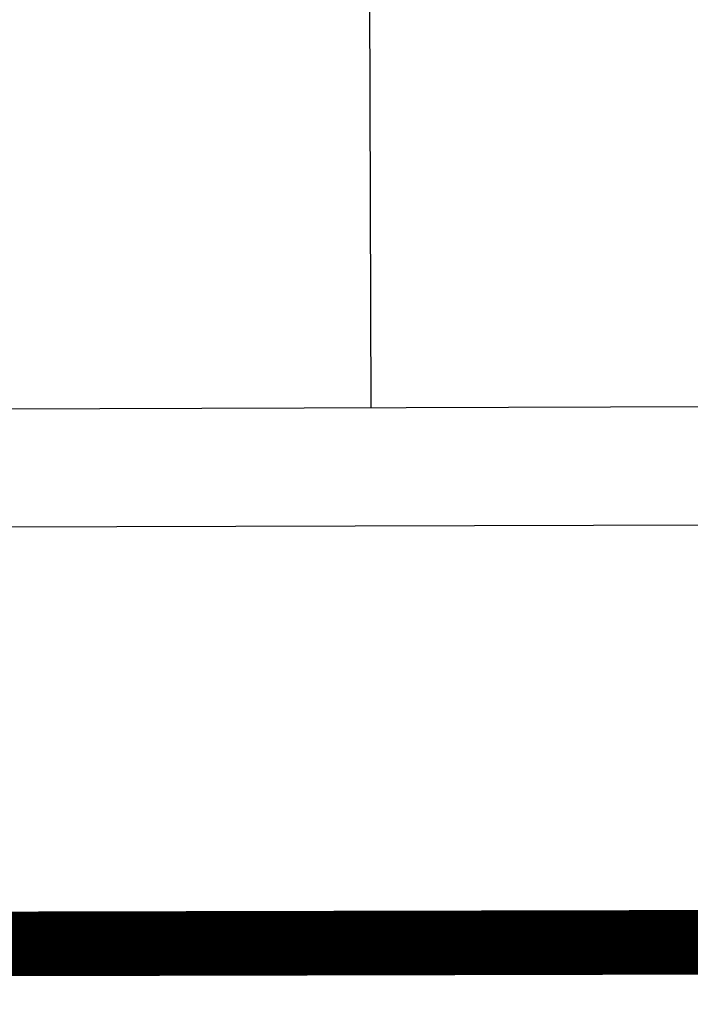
# Model space of a CAD drawing. Extents: x 0 to 1135, y 0 to 594.
# Tile 144 of 153: x 823 to 828, y 346 to 354. Entities that reach past the tile are written whole.
import ezdxf

# ---------------------------------------------------------------- set-up
doc = ezdxf.new("R2010")
doc.units = 0
doc.header["$LTSCALE"] = 2
doc.header["$MEASUREMENT"] = 0
doc.linetypes.add('AUSGEZOGEN', pattern=[0])
doc.layers.add('BOESCHG', color=8, linetype='AUSGEZOGEN')
doc.layers.add('FBRTOP', color=8, linetype='AUSGEZOGEN')

msp = doc.modelspace()

# ---------------------------------------------------------------- linework, layer by layer
at = {"layer": 'BOESCHG'}
msp.add_line((825.71, 350.9066), (825.6974, 355.2129), dxfattribs=at)
msp.add_line((825.71, 350.9066), (825.6974, 355.2129), dxfattribs=at)
msp.add_lwpolyline([(733.052, 350.6333, -0.000006), (760.0088, 350.715, -0.000024), (767.2975, 350.7367), (859.8146, 351.0074, -0.000066), (870.8934, 351.0377, -0.000039), (889.8142, 351.0856, -0.000355), (892.9123, 351.091, 0.000039), (921.4176, 351.1226, 0.000533), (950, 351.1869, 0.009084)], format="xyb", dxfattribs=at)
msp.add_lwpolyline([(733.052, 350.6333, -0.000006), (760.0088, 350.715, -0.000024), (767.2975, 350.7367), (859.8146, 351.0074, -0.000066), (870.8934, 351.0377, -0.000039), (889.8142, 351.0856, -0.000355), (892.9123, 351.091, 0.000039), (921.4176, 351.1226, 0.000533), (950, 351.1869, 0.009084)], format="xyb", dxfattribs=at)
at = {"layer": 'FBRTOP'}
msp.add_lwpolyline([(950, 350.2092, 0.001808), (889.8172, 350.169, 0.000175), (859.8173, 350.0908), (726.4331, 349.6962, 0.000023), (722.356, 349.6835, -0.000016), (716.3559, 349.6648, -0.00122), (706.3805, 349.6583, -0.002066), (700.4867, 349.6932, -0.002791), (697.7446, 349.7361, -0.001261), (691.6757, 349.8802, -0.003407), (683.153, 350.1622, 0.003325), (674.4211, 350.4525, 0.001747), (673.9131, 350.4642, 0.000049), (664.3005, 350.6517, 0.003938)], format="xyb", dxfattribs=at)
msp.add_lwpolyline([(950, 350.2092, 0.001808), (889.8172, 350.169, 0.000175), (859.8173, 350.0908), (726.4331, 349.6962, 0.000023), (722.356, 349.6835, -0.000016), (716.3559, 349.6648, -0.00122), (706.3805, 349.6583, -0.002066), (700.4867, 349.6932, -0.002791), (697.7446, 349.7361, -0.001261), (691.6757, 349.8802, -0.003407), (683.153, 350.1622, 0.003325), (674.4211, 350.4525, 0.001747), (673.9131, 350.4642, 0.000049), (664.3005, 350.6517, 0.003938)], format="xyb", dxfattribs=at)
at = {"layer": 'FBRTOP', "const_width": 0.5}
msp.add_lwpolyline([(726.4403, 346.5397), (859.8246, 346.8408), (950, 347.0443)], dxfattribs=at)
msp.add_lwpolyline([(726.4403, 346.5397), (859.8246, 346.8408), (950, 347.0443)], dxfattribs=at)

doc.saveas('drawing.dxf')
